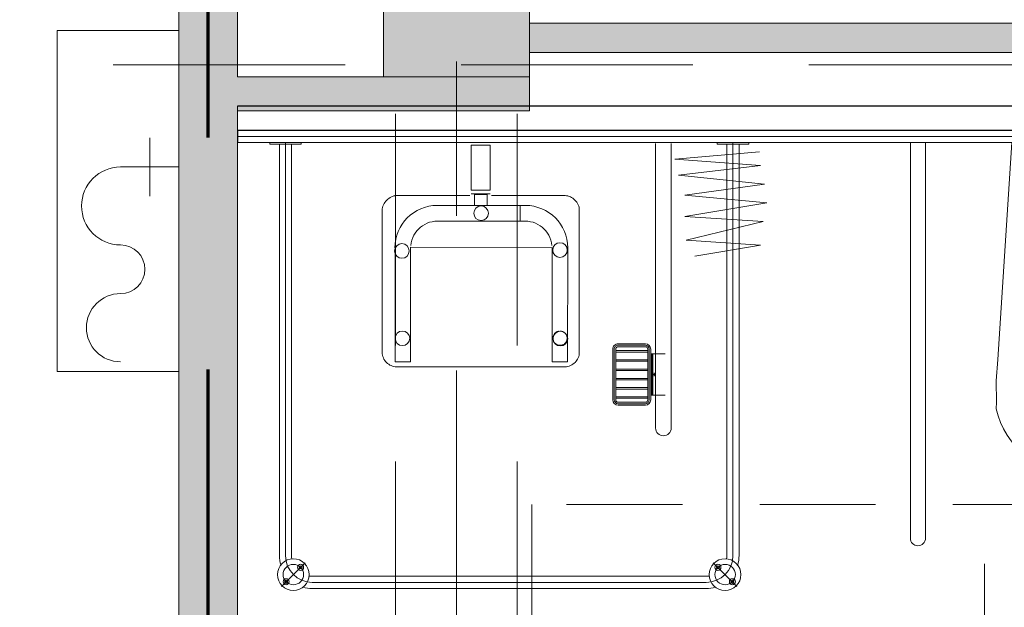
# Model space of a CAD drawing. Header units: centimetres. Extents: x -1631 to 21770, y -8842 to 3590.
# Tile 129 of 142: x 498 to 700, y 1724 to 1845. Entities that reach past the tile are written whole.
import ezdxf

# ---------------------------------------------------------------- set-up
doc = ezdxf.new("R2010")
doc.units = ezdxf.units.CM
for name, pattern in [('Długa kreska', [142.875, 95.25, -47.625]), ('Oś', [222.25, 127, -31.75, 31.75, -31.75]), ('Ponad', [39.688, 23.813, -15.875]), ('Ukryte', [71.438, 47.625, -23.813])]:
    doc.linetypes.add(name, pattern=pattern)
for name, color, linetype, lineweight in [('A-AREA-IDEN', 2, 'Continuous', 13), ('A-DETL', 90, 'Continuous', 9), ('A-DETL-HDLN', 90, 'Ukryte', 9), ('A-FLOR-OVHD', 1, 'Ponad', 9), ('A-WALL', 113, 'Continuous', 13), ('A-WALL-FNSH', 113, 'Continuous', 13), ('A-WALL-PATT', 111, 'Continuous', 13), ('P-SANR-FIXT', 6, 'Continuous', 9), ('S-COLS', 52, 'Continuous', 13), ('S-GRID', 1, 'Continuous', 13)]:
    doc.layers.add(name, color=color, linetype=linetype, lineweight=lineweight)

# ---------------------------------------------------------------- blocks, each defined once
blk = doc.blocks.new('M_Concrete-Square-Column - 300 x 300mm-1795930-6_piętro IV __13_80 m_ - stan projektowany')
at = {"layer": 'S-COLS', "lineweight": 9}
blk.add_hatch(color=254, dxfattribs=at).paths.add_polyline_path([(15, -15), (15, 15), (-15, 15), (-15, -15)], flags=0)
for p, q in [((15, 15), (-15, 15)), ((-15, 15), (-15, -15)), ((15, -15), (15, 15)), ((-15, -15), (15, -15))]:
    blk.add_line(p, q, dxfattribs=at)
blk = doc.blocks.new('miska ustępowa dla N_35_5x54 wisząca koło narożna - Type 1-2357503-6_piętro IV __13_80 m_ - stan projektowany')
at = {"layer": 'P-SANR-FIXT'}
for p, q in [((44.09, 84.95), (44.09, 3.75)), ((47.21, 84.95), (47.21, 3.75)), ((-23.38, 73.37), (-32.54, 73.37)), ((-23.38, 71.81), (-32.54, 71.81)), ((-23.38, 49.38), (-23.38, 71.81)), ((-21.82, 49.38), (-21.82, 71.81)), ((4.01, 69.78), (6.13, 70.8)), ((6.13, 70.8), (7.56, 71.26)), ((7.56, 71.26), (9.56, 71.73)), ((9.56, 71.73), (11.02, 71.92)), ((11.02, 71.92), (12.5, 72)), ((12.5, 72), (13.98, 71.92)), ((13.98, 71.92), (15.44, 71.73)), ((15.44, 71.73), (17.44, 71.26)), ((17.44, 71.26), (18.87, 70.8)), ((18.87, 70.8), (20.99, 69.78)), ((-32.54, 70.25), (-23.38, 70.25)), ((-24.94, 49.38), (-24.94, 70.25)), ((1.02, 67.71), (2.75, 69.02)), ((2.75, 69.02), (4.01, 69.78)), ((20.99, 69.78), (22.25, 69.02)), ((22.25, 69.02), (23.98, 67.71)), ((-0.58, 66.14), (1.02, 67.71)), ((23.98, 67.71), (25.58, 66.14)), ((-2.34, 63.8), (-1.51, 65.01)), ((-1.51, 65.01), (-0.58, 66.14)), ((25.58, 66.14), (26.51, 65.01)), ((26.51, 65.01), (27.34, 63.8)), ((-3.07, 62.53), (-2.34, 63.8)), ((27.34, 63.8), (28.07, 62.53)), ((-4.19, 59.84), (-3.69, 61.21)), ((-3.69, 61.21), (-3.07, 62.53)), ((28.07, 62.53), (28.69, 61.21)), ((28.69, 61.21), (29.19, 59.84)), ((-4.57, 58.43), (-4.19, 59.84)), ((29.19, 59.84), (29.57, 58.43)), ((-4.88, 52.64), (-4.82, 57.07)), ((-4.82, 57.07), (-4.57, 58.43)), ((29.57, 58.43), (29.53, 57.07)), ((29.53, 57.07), (29.58, 52.64)), ((-4.56, 48.31), (-4.88, 52.64)), ((29.58, 52.64), (29.22, 48.31)), ((-1.4, 3.75), (-4.56, 48.31)), ((29.22, 48.31), (26.4, 3.75)), ((8.17, 39.35), (8.17, 44.47)), ((17.32, 44.47), (17.32, 39.35)), ((16.4, 38.08), (9.09, 38.08)), ((4.69, 28.65), (4.69, 31.45)), ((19.8, 28.65), (19.8, 31.45)), ((3.32, 30.06), (6.14, 30.06)), ((18.43, 30.06), (21.25, 30.06))]:
    blk.add_line(p, q, dxfattribs=at)
for centre in [(4.69, 30.06), (19.8, 30.06)]:
    blk.add_circle(centre, 0.825, dxfattribs=at)
for centre, radius, start, end in [((45.65, 84.95), 1.56, 0, 180), ((-23.38, 71.81), 1.56, 360, 90), ((-23.38, 71.81), 1.56, 270, 360), ((-30.79, 49.38), 5.85, 254.5618, 0), ((-30.79, 49.38), 7.41, 257.8673, 0), ((-30.79, 49.38), 8.97, 260.0004, 0), ((12.74, 44.25), 4.58, 2.8022, 177.1978), ((9.34, 39.23), 1.17, 174.1101, 257.7661), ((16.15, 39.23), 1.17, 282.2339, 5.8899)]:
    blk.add_arc(centre, radius, start, end, dxfattribs=at)
for centre, major_axis, ratio in [((12.55, 52.26), (0, 16.33), 0.823529), ((12.55, 52.01), (0, 15.16), 0.845174)]:
    blk.add_ellipse(centre, major_axis=major_axis, ratio=ratio, dxfattribs=at)
blk = doc.blocks.new('brodzik natryskowy dla N - Type 1-2359078-6_piętro IV __13_80 m_ - stan projektowany')
at = {"layer": 'P-SANR-FIXT'}
for p, q in [((47.11, 95.3), (-33.8, 95.3)), ((-35.25, 90), (-40.13, 94.88)), ((-33.8, 94.05), (47.11, 94.05)), ((48.56, 90), (53.43, 94.88)), ((47.11, 92.8), (-33.8, 92.8)), ((-40.55, 4.05), (-40.55, 88.55)), ((-39.3, 3.75), (-39.3, 88.55)), ((-38.05, 4.05), (-38.05, 88.55)), ((51.36, 4.05), (51.36, 88.55)), ((52.61, 3.75), (52.61, 88.75)), ((53.86, 4.05), (53.86, 88.55)), ((-26.61, 3.95), (-26.61, 62.35)), ((-23.41, 62.35), (-23.41, 3.95)), ((-15.71, 57.65), (-21.31, 57.65)), ((-15.71, 57.35), (-21.31, 57.35)), ((-15.71, 57.05), (-21.31, 57.05)), ((-22.41, 55.6), (-25.41, 55.6)), ((-22.81, 55.6), (-22.81, 47.1)), ((-22.61, 55.6), (-22.61, 47.1)), ((-22.41, 56.55), (-22.41, 46.15)), ((-22.11, 56.55), (-22.11, 46.15)), ((-21.81, 56.55), (-21.81, 46.15)), ((-21.81, 56.25), (-15.21, 56.25)), ((-21.81, 55.95), (-15.21, 55.95)), ((-15.21, 46.15), (-15.21, 56.55)), ((-14.91, 46.15), (-14.91, 56.55)), ((-14.61, 46.15), (-14.61, 56.55)), ((-21.81, 54.35), (-15.21, 54.35)), ((-21.81, 54.05), (-15.21, 54.05)), ((-21.81, 52.45), (-15.21, 52.45)), ((-21.81, 52.15), (-15.21, 52.15)), ((-21.81, 50.55), (-15.21, 50.55)), ((-21.81, 50.25), (-15.21, 50.25)), ((-21.81, 48.65), (-15.21, 48.65)), ((-7.25, 48.42), (-7.07, 48.65)), ((-7.07, 48.65), (-6.88, 48.86)), ((-6.88, 48.86), (-6.67, 49.06)), ((-6.67, 49.06), (-6.44, 49.24)), ((-6.44, 49.24), (-6.2, 49.39)), ((-6.2, 49.39), (-5.95, 49.52)), ((-5.95, 49.52), (-5.69, 49.63)), ((-5.69, 49.63), (-5.41, 49.71)), ((-5.41, 49.71), (-5.13, 49.76)), ((-5.29, 48.78), (-5.37, 25.35)), ((-2.15, 48.78), (-5.29, 48.78)), ((-5.13, 49.76), (29.82, 49.76)), ((-2.15, 25.38), (-2.15, 48.78)), ((26.92, 48.78), (30.07, 48.78)), ((26.92, 48.78), (26.92, 25.18)), ((29.82, 49.76), (30.1, 49.76)), ((30.07, 25.38), (30.07, 48.78)), ((30.1, 49.76), (30.38, 49.71)), ((30.38, 49.71), (30.65, 49.64)), ((30.65, 49.64), (30.92, 49.53)), ((30.92, 49.53), (31.17, 49.41)), ((31.17, 49.41), (31.41, 49.26)), ((31.41, 49.26), (31.64, 49.09)), ((31.64, 49.09), (31.85, 48.89)), ((31.85, 48.89), (32.05, 48.68)), ((32.05, 48.68), (32.22, 48.46)), ((-22.41, 47.1), (-25.41, 47.1)), ((-21.81, 48.35), (-15.21, 48.35)), ((-21.81, 46.75), (-15.21, 46.75)), ((-7.74, 47.12), (-7.7, 47.39)), ((-7.74, 46.84), (-7.74, 47.12)), ((-7.74, 17.3), (-7.74, 46.84)), ((-7.7, 47.39), (-7.62, 47.66)), ((-7.62, 47.66), (-7.52, 47.93)), ((-7.52, 47.93), (-7.4, 48.18)), ((-7.4, 48.18), (-7.25, 48.42)), ((32.22, 48.46), (32.38, 48.21)), ((32.38, 48.21), (32.51, 47.96)), ((32.51, 47.96), (32.61, 47.69)), ((32.61, 47.69), (32.69, 47.42)), ((32.69, 47.42), (32.74, 47.13)), ((32.74, 47.13), (32.74, 17.61)), ((-21.81, 46.45), (-15.21, 46.45)), ((-21.31, 45.65), (-15.71, 45.65)), ((-21.31, 45.35), (-15.71, 45.35)), ((-21.31, 45.05), (-15.71, 45.05)), ((-5.13, 44.46), (-5.07, 44.59)), ((-5.07, 44.59), (-4.99, 44.71)), ((-4.99, 44.71), (-4.91, 44.83)), ((-4.91, 44.83), (-4.81, 44.93)), ((-4.81, 44.93), (-4.71, 45.02)), ((-4.71, 45.02), (-4.6, 45.11)), ((-4.6, 45.11), (-4.48, 45.18)), ((-4.48, 45.18), (-4.35, 45.24)), ((-4.35, 45.24), (-4.21, 45.29)), ((-4.21, 45.29), (-4.07, 45.33)), ((-4.07, 45.33), (-3.93, 45.35)), ((-3.93, 45.35), (-3.78, 45.36)), ((-3.78, 45.36), (-3.63, 45.35)), ((-3.63, 45.35), (-3.48, 45.33)), ((-3.48, 45.33), (-3.34, 45.29)), ((-3.34, 45.29), (-3.21, 45.24)), ((-3.21, 45.24), (-3.08, 45.18)), ((-3.08, 45.18), (-2.96, 45.11)), ((-2.96, 45.11), (-2.85, 45.02)), ((-2.85, 45.02), (-2.74, 44.93)), ((-2.74, 44.93), (-2.65, 44.83)), ((-2.65, 44.83), (-2.56, 44.71)), ((-2.56, 44.71), (-2.49, 44.59)), ((-2.49, 44.59), (-2.43, 44.46)), ((-5.24, 43.9), (-5.23, 44.04)), ((-5.23, 43.75), (-5.24, 43.9)), ((-5.23, 44.04), (-5.21, 44.19)), ((-5.21, 43.6), (-5.23, 43.75)), ((-5.21, 44.19), (-5.18, 44.33)), ((-5.18, 43.46), (-5.21, 43.6)), ((-5.18, 44.33), (-5.13, 44.46)), ((-5.13, 43.33), (-5.18, 43.46)), ((-5.07, 43.2), (-5.13, 43.33)), ((-4.99, 43.08), (-5.07, 43.2)), ((-4.91, 42.96), (-4.99, 43.08)), ((-4.81, 42.86), (-4.91, 42.96)), ((-4.71, 42.77), (-4.81, 42.86)), ((-4.6, 42.68), (-4.71, 42.77)), ((-4.48, 42.61), (-4.6, 42.68)), ((-4.35, 42.55), (-4.48, 42.61)), ((-4.21, 42.5), (-4.35, 42.55)), ((-4.07, 42.46), (-4.21, 42.5)), ((-3.34, 42.5), (-3.48, 42.46)), ((-3.21, 42.55), (-3.34, 42.5)), ((-3.08, 42.61), (-3.21, 42.55)), ((-2.96, 42.68), (-3.08, 42.61)), ((-2.85, 42.77), (-2.96, 42.68)), ((-2.74, 42.86), (-2.85, 42.77)), ((-2.65, 42.96), (-2.74, 42.86)), ((-2.56, 43.08), (-2.65, 42.96)), ((-2.49, 43.2), (-2.56, 43.08)), ((-2.43, 43.33), (-2.49, 43.2)), ((-2.43, 44.46), (-2.38, 44.33)), ((-2.38, 43.46), (-2.43, 43.33)), ((-2.38, 44.33), (-2.34, 44.19)), ((-2.34, 43.6), (-2.38, 43.46)), ((-2.34, 44.19), (-2.32, 44.04)), ((-2.32, 43.75), (-2.34, 43.6)), ((-2.32, 44.04), (-2.31, 43.9)), ((-2.31, 43.9), (-2.32, 43.75)), ((-3.93, 42.44), (-4.07, 42.46)), ((-3.78, 42.43), (-3.93, 42.44)), ((-3.48, 42.46), (-3.63, 42.44)), ((-44.99, 24.77), (-31.46, 27.07)), ((-29.67, 23.75), (-44.99, 24.77)), ((-5.37, 25.35), (-5.32, 24.46)), ((-5.32, 24.46), (-5.19, 23.6)), ((26.92, 25.18), (-2.15, 25.38)), ((-2.03, 24.3), (-2.11, 24.85)), ((-1.89, 23.76), (-2.03, 24.3)), ((26.66, 23.76), (26.8, 24.3)), ((26.8, 24.3), (26.88, 24.85)), ((30.1, 24.46), (29.97, 23.6)), ((30.15, 25.35), (30.1, 24.46)), ((-45.5, 19.91), (-29.67, 23.75)), ((-5.19, 23.6), (-4.98, 22.76)), ((-4.98, 22.76), (-4.68, 21.97)), ((-1.71, 23.26), (-1.89, 23.76)), ((-1.47, 22.77), (-1.71, 23.26)), ((-1.19, 22.31), (-1.47, 22.77)), ((-0.87, 21.89), (-1.19, 22.31)), ((25.65, 21.89), (25.96, 22.31)), ((25.96, 22.31), (26.24, 22.77)), ((26.24, 22.77), (26.48, 23.26)), ((26.48, 23.26), (26.66, 23.76)), ((29.75, 22.76), (29.46, 21.97)), ((29.97, 23.6), (29.75, 22.76)), ((-4.68, 21.97), (-4.32, 21.2)), ((-4.32, 21.2), (-3.88, 20.49)), ((-3.88, 20.49), (-3.38, 19.82)), ((-0.51, 21.49), (-0.87, 21.89)), ((-0.12, 21.13), (-0.51, 21.49)), ((0.31, 20.81), (-0.12, 21.13)), ((0.76, 20.54), (0.31, 20.81)), ((1.25, 20.3), (0.76, 20.54)), ((1.76, 20.11), (1.25, 20.3)), ((23.02, 20.11), (23.53, 20.3)), ((23.53, 20.3), (24.01, 20.54)), ((24.01, 20.54), (24.47, 20.81)), ((24.47, 20.81), (24.89, 21.13)), ((24.89, 21.13), (25.29, 21.49)), ((25.29, 21.49), (25.65, 21.89)), ((28.66, 20.49), (28.16, 19.82)), ((29.09, 21.2), (28.66, 20.49)), ((29.46, 21.97), (29.09, 21.2)), ((-46.26, 16.08), (-29.41, 18.89)), ((-29.41, 18.89), (-45.5, 19.91)), ((-3.38, 19.82), (-2.82, 19.2)), ((-2.82, 19.2), (-2.2, 18.64)), ((-2.2, 18.64), (-1.53, 18.13)), ((2.29, 19.98), (1.76, 20.11)), ((2.84, 19.89), (2.29, 19.98)), ((3.4, 19.86), (2.84, 19.89)), ((4.41, 19.87), (3.4, 19.86)), ((3.78, 19.87), (21.37, 19.87)), ((4.41, 16.64), (4.41, 19.87)), ((21.37, 19.87), (21.94, 19.89)), ((21.94, 19.89), (22.49, 19.98)), ((22.49, 19.98), (23.02, 20.11)), ((26.98, 18.64), (26.31, 18.13)), ((27.59, 19.2), (26.98, 18.64)), ((28.16, 19.82), (27.59, 19.2)), ((-7.7, 17.03), (-7.74, 17.3)), ((-7.62, 16.76), (-7.7, 17.03)), ((-7.51, 16.5), (-7.62, 16.76)), ((-7.38, 16.25), (-7.51, 16.5)), ((-7.23, 16), (-7.38, 16.25)), ((-1.53, 18.13), (-0.81, 17.7)), ((-0.81, 17.7), (-0.05, 17.33)), ((-0.05, 17.33), (0.75, 17.04)), ((0.75, 17.04), (1.58, 16.82)), ((1.58, 16.82), (2.44, 16.69)), ((2.44, 16.69), (4.41, 16.64)), ((22.33, 16.69), (3.78, 16.64)), ((11.19, 16.69), (13.8, 16.69)), ((11.19, 14.42), (11.19, 16.69)), ((13.8, 16.69), (13.8, 14.42)), ((23.2, 16.82), (22.33, 16.69)), ((24.03, 17.04), (23.2, 16.82)), ((24.83, 17.33), (24.03, 17.04)), ((25.59, 17.7), (24.83, 17.33)), ((26.31, 18.13), (25.59, 17.7)), ((32.35, 16.27), (32.19, 16.02)), ((32.49, 16.52), (32.35, 16.27)), ((32.6, 16.79), (32.49, 16.52)), ((32.68, 17.06), (32.6, 16.79)), ((32.74, 17.33), (32.68, 17.06)), ((32.74, 17.61), (32.74, 17.33)), ((-29.41, 14.55), (-46.26, 16.08)), ((-45.75, 12.25), (-29.41, 14.55)), ((-7.05, 15.77), (-7.23, 16)), ((-6.85, 15.56), (-7.05, 15.77)), ((-6.64, 15.36), (-6.85, 15.56)), ((-6.41, 15.18), (-6.64, 15.36)), ((-6.17, 15.02), (-6.41, 15.18)), ((-5.92, 14.89), (-6.17, 15.02)), ((-5.66, 14.78), (-5.92, 14.89)), ((-5.39, 14.7), (-5.66, 14.78)), ((-5.12, 14.65), (-5.39, 14.7)), ((-4.84, 14.63), (-5.12, 14.65)), ((10.32, 14.63), (-4.84, 14.63)), ((14.44, 14.29), (10.55, 14.26)), ((13.8, 14.42), (11.19, 14.42)), ((30.14, 14.63), (14.73, 14.63)), ((30.36, 14.7), (30.1, 14.65)), ((30.62, 14.78), (30.14, 14.63)), ((30.87, 14.89), (30.62, 14.78)), ((31.12, 15.03), (30.87, 14.89)), ((31.36, 15.19), (31.12, 15.03)), ((31.59, 15.37), (31.36, 15.19)), ((31.81, 15.57), (31.59, 15.37)), ((32.01, 15.79), (31.81, 15.57)), ((32.19, 16.02), (32.01, 15.79)), ((-28.14, 10.46), (-45.75, 12.25)), ((10.54, 13.54), (14.45, 13.54)), ((10.54, 4.27), (10.54, 13.54)), ((14.45, 4.27), (14.45, 13.54)), ((-44.99, 8.42), (-28.14, 10.46)), ((-27.37, 7.14), (-44.99, 8.42)), ((-44.73, 5.61), (-27.37, 7.14)), ((-42.55, 4.05), (-42.55, 3.75)), ((-36.05, 4.05), (-42.55, 4.05)), ((-36.05, 3.75), (-36.05, 4.05)), ((14.45, 4.27), (10.54, 4.27)), ((49.36, 4.05), (49.36, 3.75)), ((55.86, 4.05), (49.36, 4.05)), ((55.86, 3.75), (55.86, 4.05))]:
    blk.add_line(p, q, dxfattribs=at)
for centre, radius in [((-37.69, 92.44), 3.25), ((51, 92.44), 3.25), ((-39.18, 93.92), 0.62), ((-37.69, 92.44), 2.1), ((-39.18, 93.92), 0.32), ((51, 92.44), 2.1), ((52.48, 93.92), 0.62), ((52.48, 93.92), 0.32), ((-36.21, 90.95), 0.62), ((-36.21, 90.95), 0.32), ((49.51, 90.95), 0.62), ((49.51, 90.95), 0.32), ((-3.85, 43.99), 1.5), ((28.59, 43.93), 1.5), ((-3.77, 25.8), 1.5), ((28.71, 25.99), 1.5), ((12.42, 18.25), 1.5)]:
    blk.add_circle(centre, radius, dxfattribs=at)
for centre, radius, start, end in [((-33.8, 88.55), 6.75, 90, 106.4965), ((47.11, 88.55), 6.75, 73.5035, 90), ((-33.8, 88.55), 5.5, 90, 180), ((47.11, 88.55), 5.5, 0, 90), ((-33.8, 88.55), 4.25, 90, 98.8511), ((47.11, 88.55), 4.25, 81.1489, 90), ((-33.8, 88.55), 6.75, 163.5035, 180), ((-33.8, 88.55), 4.25, 171.1489, 180), ((47.11, 88.55), 4.25, 0, 8.8511), ((47.11, 88.55), 6.75, 0, 16.4965), ((-25.01, 62.35), 1.6, 0, 180), ((-21.31, 56.55), 1.1, 90, 180), ((-21.31, 56.55), 0.8, 90, 180), ((-21.31, 56.55), 0.5, 90, 180), ((-15.71, 56.55), 1.1, 0, 90), ((-15.71, 56.55), 0.8, 0, 90), ((-15.71, 56.55), 0.5, 0, 90), ((-21.31, 46.15), 1.1, 180, 270), ((-21.31, 46.15), 0.8, 180, 270), ((-21.31, 46.15), 0.5, 180, 270), ((-15.71, 46.15), 0.5, 270, 0), ((-15.71, 46.15), 0.8, 270, 0), ((-15.71, 46.15), 1.1, 270, 0)]:
    blk.add_arc(centre, radius, start, end, dxfattribs=at)
blk.add_ellipse((-23.14, 51.35), major_axis=(0, 0.325), ratio=0.224951, dxfattribs=at)
blk = doc.blocks.new('HYDRANT_PPOZ_SZAFKA_NASCIENNA - SUPRON 3-V11-6_piętro IV __13_80 m_ - stan projektowany')
at = {"layer": 'P-SANR-FIXT'}
for p, q in [((47.5, 31), (-22.5, 31)), ((-22.5, 31), (-22.5, 6)), ((-22.5, 6), (-22.5, 31)), ((-22.5, 31), (47.5, 31)), ((47.5, 6), (47.5, 31)), ((47.5, 31), (47.5, 6)), ((19.5, 6), (19.5, 18)), ((19.5, 12), (13.5, 12)), ((19.5, 12), (25.5, 12))]:
    blk.add_line(p, q, dxfattribs=at)
for centre, radius, start, end in [((-13.5, 18), 7, 0, 180), ((11.5, 18), 8, 360, 180), ((-1.5, 18), 5, 180, 360)]:
    blk.add_arc(centre, radius, start, end, dxfattribs=at)
blk = doc.blocks.new('METKA_POMIESZCZENIA2 - Rozbudowana krótka - bez ramki-2403173-6_piętro IV __13_80 m_ - stan projektowany')
at = {"layer": 'A-AREA-IDEN'}
for p, q in [((0, 0.425), (0, 0)), ((0.0976, 0), (-0.8, 0)), ((-0.8, 0), (0.8, 0)), ((0, 0), (0, -0.425))]:
    blk.add_line(p, q, dxfattribs=at)

msp = doc.modelspace()

# ---------------------------------------------------------------- hatches: boundary and pattern name
at = {"layer": 'A-WALL-PATT'}
h = msp.add_hatch(color=9, dxfattribs=at)
h.paths.add_polyline_path([(542.38, 132.33), (542.38, 139.33), (530.38, 139.33), (530.38, 132.33)], flags=0)
h.paths.add_polyline_path([(542.38, 250.33), (542.38, 465.83), (530.38, 465.83), (530.38, 250.33)], flags=0)
h.paths.add_polyline_path([(530.38, 657.83), (542.38, 657.83), (542.38, 660.33), (530.38, 660.33)], flags=0)
h.paths.add_polyline_path([(530.38, 781.33), (542.38, 781.33), (542.38, 1102.83), (530.38, 1102.83), (530.38, 788.28)], flags=0)
h.paths.add_polyline_path([(530.38, 1312.83), (542.38, 1312.83), (542.38, 1431.33), (530.38, 1431.33)], flags=0)
h.paths.add_polyline_path([(530.38, 1633.83), (542.38, 1633.83), (542.38, 2022.83), (530.38, 2022.83), (530.38, 1665.12)], flags=0)
h.paths.add_polyline_path([(542.38, 2173.83), (542.38, 2458.83), (530.38, 2458.83), (530.38, 2173.83)], flags=0)
h.paths.add_polyline_path([(530.38, 2593.83), (542.38, 2593.83), (542.38, 2824.33), (530.38, 2824.33), (530.38, 2634.27)], flags=0)
for points in [[(1172.38, 1838.33), (1172.38, 1844.33), (602.38, 1844.33), (602.38, 1838.33), (1100.2, 1838.33)], [(602.38, 1826.33), (602.38, 1833.33), (542.38, 1833.33), (542.38, 1826.33), (572.38, 1826.33)]]:
    msp.add_hatch(color=9, dxfattribs=at).paths.add_polyline_path(points, flags=0)

# ---------------------------------------------------------------- linework, layer by layer
at = {"layer": 'A-DETL', "linetype": 'Długa kreska', "lineweight": 70}
msp.add_line((536.38, 1678), (536.38, 1848.33), dxfattribs=at)
at = {"layer": 'A-DETL-HDLN'}
for p, q in [((574.88, 420.83), (574.88, 2793.33)), ((599.88, 420.83), (599.88, 2793.33)), ((-1197.62, 1835.83), (1172.38, 1835.83))]:
    msp.add_line(p, q, dxfattribs=at)
at = {"layer": 'A-FLOR-OVHD'}
for p, q in [((752.87, 1745.5), (602.87, 1745.5)), ((602.87, 1745.5), (602.87, 1595.5))]:
    msp.add_line(p, q, dxfattribs=at)
at = {"layer": 'A-WALL', "lineweight": 9}
for p, q in [((530.38, 2022.83), (530.38, 1680.33)), ((542.38, 1833.33), (542.38, 1863.33)), ((1172.38, 1844.33), (602.38, 1844.33)), ((602.38, 1838.33), (1172.38, 1838.33)), ((572.38, 1833.33), (542.38, 1833.33)), ((602.38, 1826.33), (602.38, 1833.33)), ((542.38, 1826.33), (602.38, 1826.33)), ((542.38, 1633.83), (542.38, 1819.83))]:
    msp.add_line(p, q, dxfattribs=at)
at = {"layer": 'A-WALL', "color": 7, "lineweight": 25}
for p, q in [((760.38, 1827.33), (542.38, 1827.33)), ((760.38, 1822.33), (542.38, 1822.33)), ((542.38, 1822.33), (542.38, 1819.83))]:
    msp.add_line(p, q, dxfattribs=at)
at = {"layer": 'A-WALL'}
for p, q in [((542.38, 1827.33), (542.38, 1822.33)), ((760.38, 1821.08), (542.38, 1821.08))]:
    msp.add_line(p, q, dxfattribs=at)
at = {"layer": 'A-WALL-FNSH', "color": 250, "lineweight": 9}
msp.add_line((542.38, 1819.83), (760.38, 1819.83), dxfattribs=at)
at = {"layer": 'S-GRID', "linetype": 'Oś'}
msp.add_line((587.38, 2884.27), (587.38, 27.13), dxfattribs=at)

# ---------------------------------------------------------------- block references
at = {"layer": 'A-AREA-IDEN', "xscale": 99.99999999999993, "yscale": 99.99999999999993, "zscale": 99.99999999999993}
msp.add_blockref('METKA_POMIESZCZENIA2 - Rozbudowana krótka - bez ramki-2403173-6_piętro IV __13_80 m_ - stan projektowany', (695.87, 1690.82), dxfattribs=at)
at = {"layer": 'P-SANR-FIXT'}
for name, p, rotation in [('HYDRANT_PPOZ_SZAFKA_NASCIENNA - SUPRON 3-V11-6_piętro IV __13_80 m_ - stan projektowany', (536.38, 1795.33), 89.9999999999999), ('brodzik natryskowy dla N - Type 1-2359078-6_piętro IV __13_80 m_ - stan projektowany', (604.88, 1823.58), 180), ('miska ustępowa dla N_35_5x54 wisząca koło narożna - Type 1-2357503-6_piętro IV __13_80 m_ - stan projektowany', (727.83, 1823.58), 180)]:
    msp.add_blockref(name, p, dxfattribs=dict(at, rotation=rotation))
at = {"layer": 'S-COLS', "lineweight": 9}
msp.add_blockref('M_Concrete-Square-Column - 300 x 300mm-1795930-6_piętro IV __13_80 m_ - stan projektowany', (587.38, 1848.33), dxfattribs=at)

doc.saveas('drawing.dxf')
